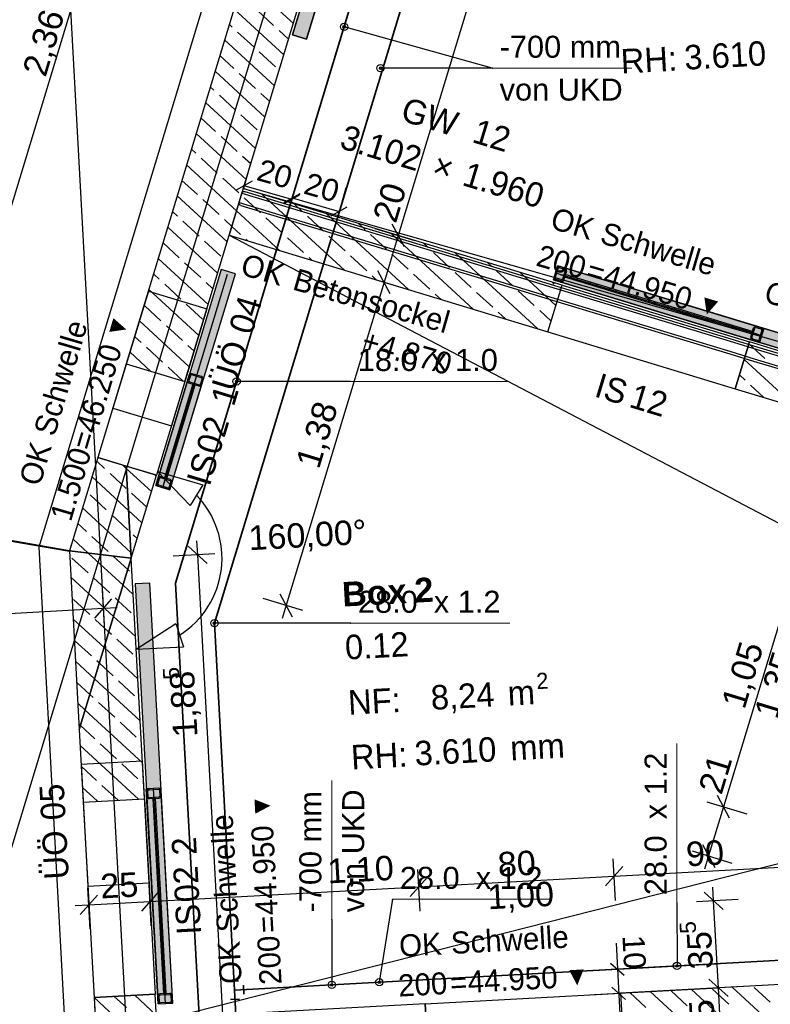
# Model space of a CAD drawing. Extents: x -181 to 1388, y 138 to 979.
# Tile 44 of 82: x 566 to 628, y 550 to 630. Entities that reach past the tile are written whole.
import ezdxf
from ezdxf.lldxf.tags import DXFTag

# ---------------------------------------------------------------- set-up
doc = ezdxf.new("R2010")
doc.units = 0
doc.layers.get('0').update_dxf_attribs({"lineweight": 25})
for name, color, linetype, lineweight, true_color in [('01AFU Allgemein Bemaßung', 7, 'Continuous', 25, 0x848484), ('20 Bodenaufbau - Gefällelinien', 7, 'Continuous', 25, 0x848484), ('20 Fundament', 7, 'Continuous', 25, 0x848484), ('20 Gitterwände', 7, 'Continuous', 25, 0x848484), ('20 Gitterwände - Beschriftung', 7, 'Continuous', 25, 0x848484), ('20 Höhen Schwellen', 7, 'Continuous', 25, 0x848484), ('20 Innenwände', 7, 'Continuous', 25, 0x848484), ('20 Innenwände - Sockel', 7, 'Continuous', 25, 0x848484), ('20 Platzbedarf Schieber', 7, 'Continuous', 25, 0x848484), ('20 Räume Innen', 7, 'Continuous', 25, 0x848484), ('20 Schieber', 7, 'Continuous', 25, 0x848484), ('20 Zaun innen', 7, 'Continuous', 25, 0x848484), ('A-0', 7, 'Continuous', 25, 0x848484), ('S_Betriebswasser', 3, 'Buchstabe-B', 35, 0x00ff00), ('S_Kaltwasser', 3, 'Continuous', 35, 0x00ff00), ('S_Mass', 150, 'Continuous', 25, 0x007fff)]:
    doc.layers.add(name, color=color, linetype=linetype, lineweight=lineweight, true_color=true_color)
doc.layers.add('02 Raster Gebäude', color=7, linetype='Continuous', lineweight=25)
doc.styles.get("Standard").update_dxf_attribs({"font": 'arial.ttf'})
tags = doc.linetypes.add('Buchstabe-B', pattern='A,82,-6,["B",Standard,S=3.6,R=0,X=-3.6,Y=-1.8],-2', length=90).pattern_tags.tags
tags[15:16] = [DXFTag(74, 4), DXFTag(75, 0), DXFTag(340, '0'), DXFTag(46, 0.0), DXFTag(50, 0.0), DXFTag(44, 0.0), DXFTag(45, 0.0)]
tags[4:5] = [DXFTag(74, 4), DXFTag(75, 0), DXFTag(340, '0'), DXFTag(46, 0.0), DXFTag(50, 0.0), DXFTag(44, 0.0), DXFTag(45, 0.0)]
tags = doc.linetypes.add('Raster', pattern=[0.2, 0.1, -0.05, 0, -0.05]).pattern_tags.tags
tags[10:11] = [DXFTag(74, 4), DXFTag(75, 0), DXFTag(340, '0'), DXFTag(46, 1.0), DXFTag(50, 0.0), DXFTag(44, 0.0), DXFTag(45, 0.0)]
tags[8:9] = [DXFTag(74, 4), DXFTag(75, 0), DXFTag(340, '0'), DXFTag(46, 1.0), DXFTag(50, 0.0), DXFTag(44, 0.0), DXFTag(45, 0.0)]
tags[6:7] = [DXFTag(74, 4), DXFTag(75, 0), DXFTag(340, '0'), DXFTag(46, 1.0), DXFTag(50, 0.0), DXFTag(44, 0.0), DXFTag(45, 0.0)]
tags[4:5] = [DXFTag(74, 4), DXFTag(75, 0), DXFTag(340, '0'), DXFTag(46, 1.0), DXFTag(50, 0.0), DXFTag(44, 0.0), DXFTag(45, 0.0)]
tags = doc.linetypes.add('Strichlinie eng', pattern=[0.115, 0.075, -0.04]).pattern_tags.tags
tags[6:7] = [DXFTag(74, 4), DXFTag(75, 0), DXFTag(340, '0'), DXFTag(46, 1.0), DXFTag(50, 0.0), DXFTag(44, 0.0), DXFTag(45, 0.0)]
tags[4:5] = [DXFTag(74, 4), DXFTag(75, 0), DXFTag(340, '0'), DXFTag(46, 1.0), DXFTag(50, 0.0), DXFTag(44, 0.0), DXFTag(45, 0.0)]
tags = doc.linetypes.add('Strichpunktx2', pattern=[2, 1, -0.5, 0, -0.5]).pattern_tags.tags
tags[10:11] = [DXFTag(74, 4), DXFTag(75, 0), DXFTag(340, '0'), DXFTag(46, 1.0), DXFTag(50, 0.0), DXFTag(44, 0.0), DXFTag(45, 0.0)]
tags[8:9] = [DXFTag(74, 4), DXFTag(75, 0), DXFTag(340, '0'), DXFTag(46, 1.0), DXFTag(50, 0.0), DXFTag(44, 0.0), DXFTag(45, 0.0)]
tags[6:7] = [DXFTag(74, 4), DXFTag(75, 0), DXFTag(340, '0'), DXFTag(46, 1.0), DXFTag(50, 0.0), DXFTag(44, 0.0), DXFTag(45, 0.0)]
tags[4:5] = [DXFTag(74, 4), DXFTag(75, 0), DXFTag(340, '0'), DXFTag(46, 1.0), DXFTag(50, 0.0), DXFTag(44, 0.0), DXFTag(45, 0.0)]
tags = doc.linetypes.add('Öffnungslinie Tür Fenster', pattern=[0.115, 0.075, -0.04]).pattern_tags.tags
tags[6:7] = [DXFTag(74, 4), DXFTag(75, 0), DXFTag(340, '0'), DXFTag(46, 1.0), DXFTag(50, 0.0), DXFTag(44, 0.0), DXFTag(45, 0.0)]
tags[4:5] = [DXFTag(74, 4), DXFTag(75, 0), DXFTag(340, '0'), DXFTag(46, 1.0), DXFTag(50, 0.0), DXFTag(44, 0.0), DXFTag(45, 0.0)]

# ---------------------------------------------------------------- blocks, each defined once
blk = doc.blocks.new('Referenz-A07F5V09WF')
at = {"layer": '01AFU Allgemein Bemaßung', "lineweight": -2}
for p, q in [((613.126, 664.979), (597.291, 612.787)), ((576.558, 651.224), (562.844, 605.992)), ((597.791, 611.851), (596.791, 613.722)), ((595.377, 613.367), (598.636, 612.378)), ((597.291, 612.787), (596.129, 608.959)), ((594.216, 609.54), (597.475, 608.551)), ((596.629, 608.023), (595.63, 609.894)), ((596.129, 608.959), (588.117, 582.549)), ((577.607, 593.498), (581.313, 592.405)), ((577.607, 593.498), (580.271, 590.699)), ((581.313, 592.405), (580.271, 590.699)), ((580.887, 586.687), (580.825, 587.811)), ((581.676, 585.979), (580.097, 587.395)), ((582.291, 586.764), (578.889, 586.579)), ((582.933, 549.057), (580.887, 586.687)), ((629.967, 586.158), (623.876, 566.069)), ((573.064, 584.282), (573.251, 580.881)), ((572.466, 581.495), (573.882, 583.075)), ((586.203, 583.13), (589.463, 582.141)), ((587.617, 583.485), (588.617, 581.614)), ((573.174, 582.285), (490.584, 577.764)), ((574.297, 582.347), (573.174, 582.285)), ((588.117, 582.549), (587.79, 581.473)), ((575.858, 578.977), (579.11, 581.064)), ((579.11, 581.064), (579.718, 579.158)), ((575.858, 578.977), (579.718, 579.158)), ((624.376, 565.134), (623.376, 567.005)), ((622.53, 566.477), (625.79, 565.489)), ((623.876, 566.069), (622.66, 562.06)), ((622.16, 562.995), (623.16, 561.125)), ((621.314, 562.468), (624.574, 561.48)), ((622.66, 562.06), (622.334, 560.984)), ((615.648, 561.198), (614.232, 559.618)), ((615.049, 558.411), (614.863, 561.812)), ((614.94, 560.408), (632.868, 561.39)), ((599.073, 557.537), (598.887, 560.938)), ((598.964, 559.534), (614.94, 560.408)), ((577.098, 556.334), (576.912, 559.735)), ((576.989, 558.331), (598.964, 559.534)), ((599.672, 560.324), (598.256, 558.744)), ((572.704, 558.847), (571.288, 557.268)), ((572.105, 556.06), (571.919, 559.462)), ((577.697, 559.121), (576.281, 557.541)), ((623.864, 557.673), (622.285, 559.089)), ((623.074, 558.381), (623.013, 559.504)), ((570.873, 557.996), (571.996, 558.057)), ((571.996, 558.057), (576.989, 558.331)), ((625.071, 558.49), (621.67, 558.304)), ((623.463, 551.277), (623.074, 558.381)), ((622.673, 551.985), (624.253, 550.569)), ((625.46, 551.386), (622.059, 551.2)), ((623.737, 546.285), (623.463, 551.277))]:
    blk.add_line(p, q, dxfattribs=at)
blk.add_ellipse((575.453, 586.392), major_axis=(3.961, -6.281), ratio=1, start_param=0, end_param=1.776427, dxfattribs=at)
at = {"layer": '02 Raster Gebäude', "linetype": 'Raster', "lineweight": -2, "ltscale": 56.250004}
for p, q in [((553.966, 933.187), (590.895, 258.55)), ((478.815, 276.287), (639.421, 805.981))]:
    blk.add_line(p, q, dxfattribs=at)
at = {"layer": '20 Bodenaufbau - Gefällelinien', "linetype": 'Öffnungslinie Tür Fenster', "lineweight": -2, "ltscale": 56.250004}
for p, q in [((584.621, 616.63), (644.285, 599.585)), ((583.461, 612.803), (640.308, 583.022)), ((578.632, 548.823), (634.217, 562.934))]:
    blk.add_line(p, q, dxfattribs=at)
at = {"layer": '20 Fundament', "linetype": 'Öffnungslinie Tür Fenster', "lineweight": -2, "ltscale": 56.250004}
for p, q in [((621.271, 763.354), (567.892, 587.302)), ((567.892, 587.302), (574.97, 457.99))]:
    blk.add_line(p, q, dxfattribs=at)
at = {"layer": '20 Gitterwände', "linetype": 'Strichlinie eng', "lineweight": -2, "ltscale": 56.250004}
for p, q in [((584.273, 615.482), (584.505, 616.248)), ((584.505, 616.248), (584.56, 616.336)), ((584.505, 616.248), (605.559, 609.864)), ((584.56, 616.336), (584.651, 616.384)), ((584.651, 616.384), (584.755, 616.381)), ((584.755, 616.381), (605.617, 610.056)), ((584.27, 615.379), (584.273, 615.482)), ((584.318, 615.287), (584.27, 615.379)), ((584.273, 615.482), (605.326, 609.099)), ((584.406, 615.233), (584.318, 615.287)), ((584.406, 615.233), (605.268, 608.907)), ((605.559, 609.864), (610.279, 608.433)), ((605.617, 610.056), (610.338, 608.624)), ((605.268, 608.907), (609.989, 607.476)), ((605.326, 609.099), (610.047, 607.667)), ((610.279, 608.433), (624.698, 604.061)), ((610.338, 608.624), (624.756, 604.252)), ((609.989, 607.476), (624.408, 603.104)), ((610.047, 607.667), (624.466, 603.295)), ((624.698, 604.061), (626.63, 603.475)), ((624.756, 604.252), (626.688, 603.667)), ((624.408, 603.104), (626.34, 602.518)), ((624.466, 603.295), (626.398, 602.71)), ((626.63, 603.475), (643.881, 598.245)), ((626.688, 603.667), (643.748, 598.494)), ((626.34, 602.518), (643.4, 597.346)), ((626.398, 602.71), (643.649, 597.479))]:
    blk.add_line(p, q, dxfattribs=at)
at = {"layer": '20 Innenwände', "lineweight": -2}
for p, q in [((588.763, 647.523), (575.049, 602.291)), ((579.834, 600.84), (593.548, 646.072)), ((588.71, 630.115), (584.627, 633.881)), ((587.936, 627.564), (583.853, 631.329)), ((587.099, 629.968), (585.776, 631.189)), ((583.708, 629.831), (583.466, 630.054)), ((587.163, 625.013), (583.08, 628.778)), ((585.472, 628.204), (584.149, 629.424)), ((588.323, 628.84), (587.54, 629.562)), ((583.845, 626.44), (582.693, 627.502)), ((587.237, 626.577), (585.913, 627.797)), ((586.389, 622.462), (582.306, 626.227)), ((585.61, 624.813), (584.286, 626.033)), ((582.218, 624.675), (581.919, 624.951)), ((583.983, 623.048), (582.659, 624.269)), ((586.776, 623.737), (586.051, 624.406)), ((585.616, 619.91), (581.532, 623.675)), ((582.356, 621.284), (581.146, 622.4)), ((585.747, 621.421), (584.424, 622.642)), ((584.842, 617.359), (580.759, 621.124)), ((584.12, 619.657), (582.797, 620.877)), ((580.729, 619.52), (580.372, 619.849)), ((582.493, 617.893), (581.17, 619.113)), ((585.229, 618.635), (584.561, 619.25)), ((584.069, 614.808), (579.985, 618.573)), ((580.866, 616.128), (579.599, 617.297)), ((584.258, 616.266), (582.934, 617.486)), ((583.295, 612.257), (579.212, 616.022)), ((582.631, 614.501), (581.307, 615.721)), ((579.239, 614.364), (578.825, 614.746)), ((582.521, 609.705), (578.438, 613.47)), ((581.004, 612.737), (579.681, 613.957)), ((583.682, 613.532), (583.072, 614.095)), ((579.377, 610.972), (578.054, 612.193)), ((582.768, 611.11), (581.445, 612.33)), ((581.748, 607.154), (577.665, 610.919)), ((581.141, 609.346), (579.818, 610.566)), ((577.75, 609.208), (577.278, 609.643)), ((579.514, 607.581), (578.191, 608.801)), ((582.135, 608.43), (581.582, 608.939)), ((576.855, 608.248), (573.953, 598.679)), ((576.855, 608.248), (581.64, 606.798)), ((580.974, 604.603), (576.891, 608.368)), ((577.887, 605.817), (576.564, 607.037)), ((581.279, 605.954), (579.955, 607.174)), ((581.64, 606.798), (578.738, 597.228)), ((580.201, 602.051), (576.118, 605.816)), ((579.652, 604.19), (578.329, 605.41)), ((576.261, 604.052), (575.731, 604.541)), ((577.063, 601.681), (575.344, 603.265)), ((578.025, 602.425), (576.702, 603.646)), ((580.588, 603.327), (580.093, 603.783)), ((575.049, 602.291), (579.834, 600.84)), ((579.7, 600.881), (578.466, 602.019)), ((573.953, 598.679), (578.738, 597.228)), ((572.727, 594.635), (570.412, 586.999)), ((573.282, 593.741), (572.637, 594.336)), ((572.727, 594.635), (577.512, 593.185)), ((575.05, 593.742), (574.745, 594.023)), ((577.106, 591.846), (575.05, 593.742)), ((575.238, 590.304), (572.25, 593.06)), ((575.046, 592.114), (573.723, 593.334)), ((575.453, 586.392), (577.512, 593.185)), ((577.493, 593.122), (577.383, 593.224)), ((573.419, 590.35), (572.096, 591.57)), ((576.72, 590.571), (575.487, 591.707)), ((575.427, 586.866), (571.476, 590.509)), ((576.333, 589.295), (575.238, 590.304)), ((575.183, 588.723), (573.86, 589.943)), ((571.792, 588.585), (571.089, 589.233)), ((571.942, 586.814), (570.703, 587.958)), ((573.557, 586.958), (572.233, 588.178)), ((575.946, 588.019), (575.625, 588.316)), ((570.412, 586.999), (571.211, 572.402)), ((571.93, 585.194), (570.606, 586.414)), ((574.786, 584.192), (571.942, 586.814)), ((575.173, 585.468), (573.998, 586.552)), ((575.559, 586.744), (575.427, 586.866)), ((576.529, 566.735), (575.453, 586.392)), ((575.321, 585.331), (575.173, 585.468)), ((574.012, 581.641), (570.529, 584.853)), ((573.694, 583.567), (572.371, 584.787)), ((575.615, 583.428), (574.786, 584.192)), ((572.067, 581.803), (570.744, 583.023)), ((574.399, 582.917), (574.135, 583.16)), ((575.458, 581.94), (574.399, 582.917)), ((573.239, 579.09), (570.718, 581.415)), ((573.625, 580.366), (572.508, 581.396)), ((575.803, 579.99), (574.012, 581.641)), ((573.831, 580.176), (573.625, 580.366)), ((575.596, 578.549), (574.273, 579.769)), ((572.205, 578.411), (570.881, 579.631)), ((575.991, 576.552), (573.239, 579.09)), ((572.465, 576.539), (570.906, 577.976)), ((572.852, 577.814), (572.646, 578.004)), ((573.969, 576.784), (572.852, 577.814)), ((576.179, 573.114), (572.465, 576.539)), ((572.078, 575.263), (571.019, 576.24)), ((575.733, 575.157), (574.41, 576.378)), ((572.342, 575.02), (572.078, 575.263)), ((571.692, 573.987), (571.094, 574.538)), ((574.106, 573.393), (572.783, 574.613)), ((576.368, 569.676), (571.692, 573.987)), ((571.305, 572.712), (571.188, 572.819)), ((572.479, 571.629), (571.305, 572.712)), ((575.871, 571.766), (574.548, 572.986)), ((571.211, 572.402), (571.536, 566.462)), ((576.045, 566.709), (571.282, 571.1)), ((574.244, 570.002), (572.921, 571.222)), ((571.366, 569.57), (576.358, 569.843)), ((571.366, 569.57), (571.913, 559.585)), ((572.617, 568.237), (571.376, 569.381)), ((576.008, 568.375), (574.685, 569.595)), ((576.358, 569.843), (576.905, 559.858)), ((572.703, 566.526), (571.47, 567.662)), ((574.374, 566.617), (573.058, 567.83)), ((576.462, 567.957), (576.449, 567.968)), ((571.536, 566.462), (576.529, 566.735)), ((571.913, 559.585), (576.905, 559.858)), ((637.386, 552.04), (615.464, 550.839)), ((572.411, 550.486), (577.403, 550.759)), ((577.512, 548.762), (577.403, 550.759)), ((615.464, 550.839), (615.737, 545.847)), ((617.529, 549.676), (616.223, 550.881)), ((623.02, 546.246), (617.894, 550.972)), ((620.92, 549.814), (619.597, 551.034)), ((626.362, 546.429), (621.236, 551.155)), ((624.312, 549.951), (622.988, 551.171)), ((629.704, 546.611), (624.578, 551.338)), ((627.703, 550.089), (626.38, 551.309)), ((572.411, 550.486), (573.276, 534.673)), ((574.447, 548.594), (572.411, 550.472)), ((575.069, 549.654), (574.068, 550.577)), ((577.497, 549.047), (575.739, 550.668)), ((599.488, 549.965), (577.512, 548.762)), ((599.488, 549.965), (599.761, 544.972))]:
    blk.add_line(p, q, dxfattribs=at)
at = {"layer": '20 Innenwände', "linetype": 'Strichlinie eng', "lineweight": -2, "ltscale": 109.375}
for p, q in [((575.049, 602.291), (572.727, 594.635)), ((575.049, 602.291), (579.834, 600.84)), ((579.834, 600.84), (577.512, 593.185)), ((572.727, 594.635), (577.512, 593.185)), ((571.536, 566.462), (576.529, 566.735)), ((571.536, 566.462), (572.411, 550.486)), ((576.529, 566.735), (577.403, 550.759)), ((572.411, 550.486), (577.403, 550.759)), ((599.488, 549.965), (615.464, 550.839)), ((615.464, 550.839), (615.737, 545.847)), ((599.488, 549.965), (599.761, 544.972))]:
    blk.add_line(p, q, dxfattribs=at)
at = {"layer": '20 Innenwände - Sockel', "lineweight": -2}
for p, q in [((584.619, 616.631), (583.459, 612.803)), ((610.688, 608.727), (584.619, 616.631)), ((592.881, 609.946), (586.128, 616.174)), ((586.022, 614.639), (584.699, 615.859)), ((589.413, 614.776), (588.765, 615.374)), ((587.606, 611.546), (584.067, 614.809)), ((591.178, 613.149), (589.855, 614.369)), ((598.156, 608.347), (591.403, 614.574)), ((584.395, 612.874), (583.68, 613.534)), ((587.786, 613.012), (586.463, 614.232)), ((594.569, 613.287), (594.04, 613.775)), ((583.459, 612.803), (609.527, 604.899)), ((592.942, 611.522), (591.619, 612.743)), ((596.334, 611.66), (595.01, 612.88)), ((603.431, 606.747), (596.677, 612.975)), ((584.969, 612.345), (584.836, 612.468)), ((589.551, 611.385), (588.228, 612.605)), ((599.725, 611.797), (599.315, 612.175)), ((594.707, 609.895), (593.383, 611.116)), ((598.098, 610.033), (596.775, 611.253)), ((601.489, 610.17), (600.166, 611.391)), ((608.706, 605.148), (601.952, 611.376)), ((590.244, 610.746), (589.992, 610.978)), ((604.881, 610.308), (604.59, 610.576)), ((595.519, 609.146), (595.148, 609.489)), ((599.862, 608.406), (598.539, 609.626)), ((603.254, 608.543), (601.93, 609.764)), ((606.645, 608.681), (605.322, 609.901)), ((610.18, 607.053), (607.227, 609.776)), ((609.527, 604.899), (610.688, 608.727)), ((610.036, 608.818), (609.865, 608.976)), ((600.794, 607.547), (600.303, 607.999)), ((605.018, 606.917), (603.695, 608.137)), ((608.409, 607.054), (607.086, 608.274)), ((610.567, 608.329), (610.477, 608.412)), ((606.069, 605.948), (605.459, 606.51)), ((609.794, 605.778), (608.85, 606.647)), ((624.839, 600.256), (625.999, 604.084)), ((627.268, 602.723), (625.954, 603.935)), ((643.995, 598.628), (625.999, 604.084)), ((629.806, 598.75), (625.567, 602.659)), ((625.641, 600.959), (625.18, 601.383)), ((624.839, 600.256), (642.835, 594.8)), ((627.169, 599.55), (626.082, 600.552))]:
    blk.add_line(p, q, dxfattribs=at)
at = {"layer": '20 Innenwände - Sockel', "linetype": 'Strichlinie eng', "lineweight": -2, "ltscale": 109.375}
for p, q in [((609.527, 604.899), (610.688, 608.727)), ((610.688, 608.727), (625.999, 604.084)), ((609.527, 604.899), (624.839, 600.256)), ((624.839, 600.256), (625.999, 604.084))]:
    blk.add_line(p, q, dxfattribs=at)
at = {"layer": '20 Platzbedarf Schieber', "linetype": 'Strichlinie eng', "lineweight": -2, "ltscale": 56.250004}
for p, q in [((588.648, 629.184), (598.619, 662.107)), ((599.767, 661.759), (589.796, 628.836)), ((589.796, 628.836), (588.648, 629.184)), ((609.974, 609.151), (610.322, 610.299)), ((610.322, 610.299), (643.242, 600.317)), ((582.818, 609.995), (577.469, 592.352)), ((578.617, 592.004), (583.967, 609.647)), ((583.967, 609.647), (582.818, 609.995)), ((642.894, 599.169), (609.974, 609.151)), ((577.469, 592.352), (578.617, 592.004)), ((576.965, 584.374), (575.767, 584.308)), ((575.767, 584.308), (577.647, 549.96)), ((578.845, 550.025), (576.965, 584.374)), ((577.647, 549.96), (578.845, 550.025))]:
    blk.add_line(p, q, dxfattribs=at)
at = {"layer": '20 Platzbedarf Schieber', "lineweight": -2}
for points in [[(589.796, 628.836), (589.796, 632.976), (598.619, 657.967)], [(589.796, 628.836), (588.648, 629.184), (589.796, 632.976)], [(610.322, 609.045), (609.974, 609.151), (610.322, 610.299)], [(610.322, 609.045), (610.322, 610.299), (642.894, 599.169)], [(642.894, 599.169), (610.322, 610.299), (642.894, 600.423)], [(582.818, 605.858), (578.617, 596.141), (582.818, 609.995)], [(582.818, 605.858), (582.818, 609.995), (583.967, 609.647)], [(578.617, 592.004), (578.617, 596.141), (582.818, 605.858)], [(578.617, 592.004), (577.469, 592.352), (578.617, 596.141)], [(576.965, 562.419), (575.767, 584.308), (576.965, 584.374)], [(576.965, 562.419), (576.965, 584.374), (577.647, 549.96)], [(577.647, 549.96), (576.965, 584.374), (577.647, 571.915)], [(577.647, 549.96), (577.647, 571.915), (578.845, 550.025)]]:
    blk.add_solid(points, dxfattribs=at)
at = {"layer": '20 Schieber', "lineweight": -2}
for p, q in [((609.974, 609.151), (610.322, 610.299)), ((610.322, 610.299), (627.165, 605.192)), ((610.032, 609.342), (610.264, 610.108)), ((610.128, 609.313), (610.36, 610.079)), ((610.485, 610.145), (610.868, 610.029)), ((610.514, 610.241), (610.897, 610.125)), ((610.934, 609.904), (610.702, 609.139)), ((611.03, 609.875), (610.798, 609.11)), ((610.943, 609.588), (610.885, 609.397)), ((626.255, 604.946), (610.943, 609.588)), ((611.427, 609.442), (611.276, 609.278)), ((609.974, 609.151), (626.817, 604.044)), ((610.548, 608.976), (610.166, 609.093)), ((610.577, 609.072), (610.195, 609.188)), ((610.885, 609.397), (626.197, 604.754)), ((611.959, 609.28), (611.808, 609.117)), ((613.022, 608.958), (612.871, 608.795)), ((613.553, 608.797), (613.403, 608.634)), ((614.616, 608.475), (614.466, 608.311)), ((615.148, 608.313), (614.997, 608.15)), ((616.211, 607.991), (616.06, 607.828)), ((616.742, 607.83), (616.592, 607.667)), ((617.805, 607.508), (617.655, 607.344)), ((618.337, 607.346), (618.186, 607.183)), ((619.4, 607.024), (619.249, 606.861)), ((619.931, 606.863), (619.781, 606.7)), ((620.994, 606.541), (620.844, 606.377)), ((621.526, 606.38), (621.375, 606.216)), ((622.589, 606.057), (622.438, 605.894)), ((623.12, 605.896), (622.97, 605.733)), ((624.183, 605.574), (624.033, 605.41)), ((624.715, 605.413), (624.564, 605.249)), ((625.778, 605.09), (625.627, 604.927)), ((626.11, 604.467), (626.342, 605.233)), ((626.22, 604.832), (626.159, 604.766)), ((626.197, 604.754), (626.255, 604.946)), ((626.205, 604.438), (626.437, 605.204)), ((626.562, 605.271), (626.945, 605.154)), ((626.591, 605.366), (626.974, 605.25)), ((627.012, 605.03), (626.779, 604.264)), ((627.165, 605.192), (626.817, 604.044)), ((627.107, 605.001), (626.875, 604.235)), ((626.626, 604.102), (626.243, 604.218)), ((626.655, 604.197), (626.272, 604.314)), ((577.469, 592.352), (580.225, 601.444)), ((581.374, 601.095), (580.225, 601.444)), ((581.211, 601.249), (580.446, 601.481)), ((578.617, 592.004), (581.374, 601.095)), ((580.196, 601.348), (580.08, 600.965)), ((580.292, 601.319), (580.176, 600.936)), ((580.214, 600.715), (580.979, 600.483)), ((580.243, 600.811), (581.008, 600.579)), ((581.182, 601.153), (580.417, 601.385)), ((581.133, 600.646), (581.249, 601.028)), ((581.229, 600.617), (581.345, 600.999)), ((577.643, 592.926), (577.527, 592.543)), ((577.739, 592.897), (577.623, 592.514)), ((578.629, 592.732), (577.863, 592.964)), ((578.658, 592.827), (577.892, 593.06)), ((578.58, 592.224), (578.696, 592.607)), ((578.675, 592.195), (578.791, 592.578)), ((577.469, 592.352), (578.617, 592.004)), ((577.66, 592.294), (578.426, 592.062)), ((577.689, 592.39), (578.455, 592.158)), ((577.883, 567.599), (576.685, 567.533)), ((577.684, 567.588), (576.885, 567.544)), ((578.845, 550.025), (577.883, 567.599)), ((577.647, 549.96), (576.685, 567.533)), ((576.696, 567.334), (576.718, 566.934)), ((576.796, 567.339), (576.818, 566.94)), ((577.689, 567.488), (576.89, 567.445)), ((576.923, 566.845), (577.722, 566.889)), ((576.929, 566.746), (577.727, 566.789)), ((577.428, 566.773), (577.228, 566.762)), ((578.302, 550.797), (577.428, 566.773)), ((577.816, 566.995), (577.794, 567.394)), ((577.916, 567), (577.894, 567.399)), ((577.228, 566.762), (578.103, 550.786)), ((577.471, 565.978), (577.282, 565.773)), ((577.509, 565.282), (577.32, 565.077)), ((577.586, 563.89), (577.397, 563.685)), ((577.624, 563.193), (577.435, 562.988)), ((577.7, 561.801), (577.511, 561.596)), ((577.738, 561.105), (577.549, 560.9)), ((577.814, 559.712), (577.625, 559.507)), ((577.852, 559.016), (577.663, 558.811)), ((577.929, 557.623), (577.74, 557.418)), ((577.967, 556.927), (577.778, 556.722)), ((578.043, 555.535), (577.854, 555.33)), ((578.081, 554.838), (577.892, 554.633)), ((578.157, 553.446), (577.968, 553.241)), ((578.195, 552.75), (578.006, 552.545)), ((578.602, 550.813), (577.803, 550.77)), ((578.607, 550.713), (577.809, 550.67)), ((578.272, 551.357), (578.083, 551.152)), ((578.103, 550.786), (578.302, 550.797)), ((577.614, 550.559), (577.636, 550.16)), ((577.647, 549.96), (578.845, 550.025)), ((577.714, 550.564), (577.736, 550.165)), ((577.841, 550.071), (578.64, 550.114)), ((577.847, 549.971), (578.646, 550.014)), ((578.735, 550.22), (578.713, 550.619)), ((578.834, 550.225), (578.813, 550.625))]:
    blk.add_line(p, q, dxfattribs=at)
at = {"layer": '20 Schieber', "linetype": 'Strichpunktx2', "lineweight": -2, "ltscale": 56.250004}
for p, q in [((578.043, 592.178), (583.332, 609.623)), ((610.148, 609.725), (626.991, 604.618)), ((610.531, 609.609), (626.608, 604.734)), ((578.159, 592.561), (580.684, 600.887)), ((578.246, 549.993), (577.284, 567.566)), ((578.224, 550.392), (577.306, 567.167))]:
    blk.add_line(p, q, dxfattribs=at)
at = {"layer": '20 Schieber', "linetype": 'ByBlock', "lineweight": -2, "ltscale": 56.250004}
for p, q in [((610.485, 610.145), (610.485, 610.145)), ((610.514, 610.241), (610.514, 610.241)), ((626.562, 605.271), (626.562, 605.271)), ((626.591, 605.366), (626.591, 605.366)), ((581.133, 600.646), (581.133, 600.646)), ((581.229, 600.617), (581.229, 600.617)), ((578.58, 592.224), (578.58, 592.224)), ((578.675, 592.195), (578.675, 592.195)), ((577.816, 566.995), (577.816, 566.995)), ((577.916, 567), (577.916, 567)), ((578.735, 550.22), (578.735, 550.22)), ((578.834, 550.225), (578.834, 550.225))]:
    blk.add_line(p, q, dxfattribs=at)
at = {"layer": '20 Schieber', "linetype": 'Strichlinie eng', "lineweight": -2, "ltscale": 56.250004}
for p, q in [((580.501, 600.628), (578.179, 592.973)), ((580.692, 600.57), (580.501, 600.628)), ((578.371, 592.914), (580.692, 600.57)), ((578.179, 592.973), (578.371, 592.914))]:
    blk.add_line(p, q, dxfattribs=at)
at = {"layer": '20 Schieber', "lineweight": -2}
for centre, major_axis in [((610.456, 610.05), (0.058, 0.191)), ((610.456, 610.05), (0.029, 0.0957)), ((610.839, 609.933), (0.0957, -0.029)), ((610.839, 609.933), (0.191, -0.058)), ((610.224, 609.284), (-0.191, 0.058)), ((610.224, 609.284), (-0.0957, 0.029)), ((610.606, 609.168), (-0.058, -0.191)), ((610.606, 609.168), (-0.029, -0.0957)), ((626.533, 605.175), (0.058, 0.191)), ((626.533, 605.175), (0.029, 0.0957)), ((626.916, 605.059), (0.0957, -0.029)), ((626.916, 605.059), (0.191, -0.058)), ((626.301, 604.409), (-0.191, 0.058)), ((626.301, 604.409), (-0.0957, 0.029)), ((626.684, 604.293), (-0.058, -0.191)), ((626.684, 604.293), (-0.029, -0.0957)), ((580.388, 601.29), (0.058, 0.191)), ((580.388, 601.29), (0.029, 0.0957)), ((580.272, 600.907), (-0.191, 0.058)), ((580.272, 600.907), (-0.0957, 0.029)), ((581.037, 600.675), (-0.058, -0.191)), ((581.037, 600.675), (-0.029, -0.0957)), ((581.153, 601.057), (0.0957, -0.029)), ((581.153, 601.057), (0.191, -0.058)), ((577.718, 592.485), (-0.191, 0.058)), ((577.834, 592.868), (0.058, 0.191)), ((577.834, 592.868), (0.029, 0.0957)), ((578.6, 592.636), (0.0957, -0.029)), ((578.6, 592.636), (0.191, -0.058)), ((577.718, 592.485), (-0.0957, 0.029)), ((578.484, 592.253), (-0.058, -0.191)), ((578.484, 592.253), (-0.029, -0.0957)), ((577.695, 567.388), (0.2, 0.011)), ((576.896, 567.345), (-0.011, 0.2)), ((576.918, 566.945), (-0.2, -0.011)), ((576.896, 567.345), (-0.0055, 0.0999)), ((576.918, 566.945), (-0.0999, -0.0055)), ((577.695, 567.388), (0.0999, 0.0055)), ((577.716, 566.989), (0.0055, -0.0999)), ((577.716, 566.989), (0.011, -0.2)), ((577.814, 550.57), (-0.011, 0.2)), ((577.814, 550.57), (-0.0055, 0.0999)), ((578.613, 550.614), (0.2, 0.011)), ((578.613, 550.614), (0.0999, 0.0055)), ((577.836, 550.17), (-0.2, -0.011)), ((577.836, 550.17), (-0.0999, -0.0055)), ((578.635, 550.214), (0.0055, -0.0999)), ((578.635, 550.214), (0.011, -0.2))]:
    blk.add_ellipse(centre, major_axis=major_axis, ratio=1, start_param=0, end_param=1.570796, dxfattribs=at)
at = {"layer": '20 Zaun innen', "lineweight": -2}
for p, q in [((555.772, 589.481), (570.409, 586.979)), ((570.415, 587.018), (555.779, 589.52)), ((570.409, 586.979), (570.415, 587.018))]:
    blk.add_line(p, q, dxfattribs=at)
at = {"layer": 'A-0', "linetype": 'Continuous', "lineweight": -2, "ltscale": 312.5}
for p, q in [((598.619, 662.107), (588.648, 629.184)), ((589.796, 628.836), (599.767, 661.759)), ((588.763, 647.523), (575.049, 602.291)), ((579.834, 600.84), (593.548, 646.072)), ((588.648, 629.184), (589.796, 628.836)), ((584.619, 616.631), (583.459, 612.803)), ((610.688, 608.727), (584.619, 616.631)), ((583.459, 612.803), (609.527, 604.899)), ((610.322, 610.299), (609.974, 609.151)), ((643.242, 600.317), (610.322, 610.299)), ((582.818, 609.995), (577.469, 592.352)), ((578.617, 592.004), (583.967, 609.647)), ((583.967, 609.647), (582.818, 609.995)), ((610.943, 609.588), (610.885, 609.397)), ((626.255, 604.946), (610.943, 609.588)), ((609.527, 604.899), (610.688, 608.727)), ((609.974, 609.151), (642.894, 599.169)), ((610.885, 609.397), (626.197, 604.754)), ((626.197, 604.754), (626.255, 604.946)), ((625.999, 604.084), (624.839, 600.256)), ((643.995, 598.628), (625.999, 604.084)), ((575.049, 602.291), (579.834, 600.84)), ((624.839, 600.256), (642.835, 594.8)), ((572.727, 594.635), (570.412, 586.999)), ((575.04, 593.934), (572.727, 594.635)), ((575.453, 586.392), (575.04, 593.934)), ((575.04, 593.934), (575.453, 586.392)), ((577.512, 593.185), (575.04, 593.934)), ((575.453, 586.392), (577.512, 593.185)), ((577.469, 592.352), (578.617, 592.004)), ((575.453, 586.392), (570.412, 586.999)), ((570.412, 586.999), (571.211, 572.402)), ((570.412, 586.999), (575.453, 586.392)), ((571.211, 572.402), (575.453, 586.392)), ((575.453, 586.392), (571.211, 572.402)), ((576.529, 566.735), (575.453, 586.392)), ((576.965, 584.374), (575.767, 584.308)), ((575.767, 584.308), (577.647, 549.96)), ((578.845, 550.025), (576.965, 584.374)), ((571.211, 572.402), (571.536, 566.462)), ((577.428, 566.773), (577.228, 566.762)), ((578.302, 550.797), (577.428, 566.773)), ((571.536, 566.462), (576.529, 566.735)), ((577.228, 566.762), (578.103, 550.786)), ((637.386, 552.04), (615.464, 550.839)), ((577.403, 550.759), (572.411, 550.486)), ((577.512, 548.762), (577.403, 550.759)), ((578.103, 550.786), (578.302, 550.797)), ((615.464, 550.839), (615.737, 545.847)), ((572.411, 550.486), (572.52, 548.489)), ((599.488, 549.965), (577.512, 548.762)), ((577.647, 549.96), (578.845, 550.025)), ((599.761, 544.972), (599.488, 549.965))]:
    blk.add_line(p, q, dxfattribs=at)
at = {"layer": '01AFU Allgemein Bemaßung', "linetype": 'ByBlock', "lineweight": -2, "ltscale": 40.625, "attachment_point": 1}
for s, insert, char_height, rotation in [('{\\fArial;2,36}', (566.532, 626.247), 2, 73.1324), ('{\\fArial;20}', (595.171, 614.293), 2, 73.1224), ('{\\fArial;1,38}', (588.881, 594.194), 2, 73.1224), ('{\\fArial;160,00°}', (584.984, 589.047), 2, 3.1332), ('{\\fArial;1,05}', (623.679, 574.553), 2, 73.1324), ('{\\fArial;1,35}', (626.358, 573.741), 2, 73.1324), ('{\\fArial;5}', (578.083, 576.44), 1.32, 93.11274), ('{\\fArial;1,88}', (578.882, 571.7), 2, 93.11274), ('{\\fArial;21}', (621.801, 567.562), 2, 73.1324), ('{\\fArial;90}', (620.76, 563.197), 2, 3.1332), ('{\\fArial;1,10}', (591.432, 561.804), 2, 3.1332), ('{\\fArial;80}', (605.367, 562.354), 2, 3.1332), ('{\\fArial;25}', (572.871, 560.575), 2, 3.1332), ('{\\fArial;1,00}', (604.53, 559.688), 2, 3.1332), ('{\\fArial;5}', (620.33, 555.655), 1.32, 93.1332), ('{\\fArial;35}', (621.03, 552.738), 2, 93.1332), ('{\\fArial;25}', (621.219, 547.16), 2, 93.1332)]:
    blk.add_mtext(s, dxfattribs=dict(at, insert=insert, char_height=char_height, rotation=rotation))
at = {"layer": '20 Gitterwände - Beschriftung', "lineweight": -2, "char_height": 2, "attachment_point": 1, "rotation": 343.127}
for s, insert in [('{\\fCentury Gothic;GW}', (597.961, 624.134)), ('{\\fCentury Gothic;3.102}', (592.978, 621.88)), ('{\\fCentury Gothic;12}', (603.808, 622.36)), ('{\\fCentury Gothic;×}', (600.52, 619.592)), ('{\\fCentury Gothic;1.960}', (602.998, 618.841))]:
    blk.add_mtext(s, dxfattribs=dict(at, insert=insert))
at = {"layer": '20 Höhen Schwellen', "lineweight": -2, "attachment_point": 1}
for s, insert, char_height, rotation in [('{\\fCentury Gothic;OK}', (610.131, 615.124), 1.8, 343.56142), ('{\\fCentury Gothic;Schwelle}', (614.2, 613.924), 1.8, 343.56142), ('{\\fCentury Gothic;200}', (608.969, 612.081), 1.8, 343.56142), ('{\\fCentury Gothic;OK}', (584.788, 611.346), 1.8, 343.99911), ('{\\fCentury Gothic;=}', (613.032, 610.882), 1.8, 343.56142), ('{\\fCentury Gothic;44.950}', (614.421, 610.472), 1.8, 343.56142), ('{\\fCentury Gothic;Betonsockel}', (589.05, 610.123), 1.8, 343.99911), ('{\\fCentury Gothic;OK}', (627.599, 609.111), 1.8, 343.56142), ('{\\fCentury Gothic;▼}', (621.997, 608.08), 1.5, 343.56142), ('{\\fCentury Gothic;Schwelle}', (567.46, 596.79), 1.8, 73.56142), ('{\\fCentury Gothic;▼}', (573.303, 604.587), 1.5, 73.56142), ('{\\fCentury Gothic;+}', (594.655, 605.137), 1.8, 343.99911), ('{\\fCentury Gothic;46.250}', (570.912, 597.011), 1.8, 73.56142), ('{\\fCentury Gothic;4.870}', (596.047, 604.738), 1.8, 343.99911), ('{\\fCentury Gothic;=}', (570.502, 595.622), 1.8, 73.56142), ('{\\fCentury Gothic;OK}', (566.259, 592.72), 1.8, 73.56142), ('{\\fCentury Gothic;1.500}', (568.793, 589.831), 1.8, 73.56142), ('{\\fCentury Gothic;▼}', (585.366, 565.091), 1.5, 93.1332), ('{\\fCentury Gothic;Schwelle}', (582.472, 555.787), 1.8, 93.1332), ('{\\fCentury Gothic;44.950}', (585.65, 557.152), 1.8, 93.1332), ('{\\fCentury Gothic;=}', (585.729, 555.706), 1.8, 93.1332), ('{\\fCentury Gothic;Schwelle}', (601.545, 555.838), 1.8, 3.1332), ('{\\fCentury Gothic;200}', (585.961, 551.476), 1.8, 93.1332), ('{\\fCentury Gothic;OK}', (597.309, 555.606), 1.8, 3.1332), ('{\\fCentury Gothic;OK}', (582.704, 551.551), 1.8, 93.1332), ('{\\fCentury Gothic;200}', (597.234, 552.349), 1.8, 3.1332), ('{\\fCentury Gothic;44.950}', (602.91, 552.66), 1.8, 3.1332), ('{\\fCentury Gothic;▼}', (610.849, 552.944), 1.5, 3.1332), ('{\\fCentury Gothic;=}', (601.464, 552.58), 1.8, 3.1332)]:
    blk.add_mtext(s, dxfattribs=dict(at, insert=insert, char_height=char_height, rotation=rotation))
at = {"layer": '20 Innenwände', "linetype": 'Continuous', "lineweight": -2, "ltscale": 56.250004, "char_height": 2, "attachment_point": 1}
for s, insert, rotation in [('{\\fCentury Gothic;04}', (583.401, 605.168), 73.1324), ('{\\fCentury Gothic;ÜÖ}', (581.993, 600.525), 73.1324), ('{\\fCentury Gothic;1}', (581.924, 599.317), 73.1324), ('{\\fCentury Gothic;02}', (580.716, 595.331), 73.1324), ('{\\fCentury Gothic;IS}', (579.944, 592.787), 73.1324), ('{\\fCentury Gothic;05}', (568.1, 564.924), 93.1332), ('{\\fCentury Gothic;ÜÖ}', (568.365, 560.079), 93.1332), ('{\\fCentury Gothic;2}', (578.827, 562.056), 93.1332), ('{\\fCentury Gothic;02}', (579.038, 558.21), 93.1332), ('{\\fCentury Gothic;IS}', (579.183, 555.555), 93.1332)]:
    blk.add_mtext(s, dxfattribs=dict(at, insert=insert, rotation=rotation))
at = {"layer": '20 Innenwände - Sockel', "linetype": 'Continuous', "lineweight": -2, "ltscale": 56.250004, "char_height": 2, "attachment_point": 1, "rotation": 343.1324}
for s, insert in [('{\\fCentury Gothic;IS}', (613.802, 601.566)), ('{\\fCentury Gothic;12}', (616.641, 600.705))]:
    blk.add_mtext(s, dxfattribs=dict(at, insert=insert))
at = {"layer": '20 Räume Innen', "linetype": 'Continuous', "lineweight": -2, "ltscale": 40.625, "attachment_point": 1, "rotation": 3.1332}
for s, insert, char_height in [('{\\fCentury Gothic;RH:}', (615.425, 628.019), 2), ('{\\fCentury Gothic;3.610}', (620.621, 628.337), 2), ('{\\fArial|b1|i0;Box}', (592.64, 584.441), 2), ('{\\fArial|b1|i0;2}', (598.556, 584.764), 2), ('{\\fCentury Gothic;0.12}', (592.878, 580.106), 2), ('{\\fCentury Gothic;2}', (608.54, 577.01), 1.32), ('{\\fCentury Gothic;NF:}', (593.125, 575.594), 2), ('{\\fCentury Gothic;8,24}', (599.894, 575.996), 2), ('{\\fCentury Gothic;m}', (606.175, 576.34), 2), ('{\\fCentury Gothic;3.610}', (598.566, 571.433), 2), ('{\\fCentury Gothic;mm}', (606.384, 571.861), 2), ('{\\fCentury Gothic;RH:}', (593.37, 571.116), 2)]:
    blk.add_mtext(s, dxfattribs=dict(at, insert=insert, char_height=char_height))
blk = doc.blocks.new('Maß-A07F5V41WF')
at = {"color": 0, "linetype": 'ByBlock', "lineweight": -2, "ltscale": 0.25}
for p, q in [((615.092, 554.918), (615.527, 546.98)), ((613.211, 552.691), (623.356, 553.246)), ((614.649, 553.3), (615.766, 552.299)), ((613.319, 550.722), (623.463, 551.277)), ((614.757, 551.332), (615.874, 550.331))]:
    blk.add_line(p, q, dxfattribs=at)
at = {"color": 0, "linetype": 'ByBlock', "lineweight": -2, "ltscale": 0.25, "insert": (617.406, 555.635), "char_height": 1.8, "attachment_point": 1, "rotation": 273.1332}
blk.add_mtext('{\\fArial;10}', dxfattribs=at)
blk = doc.blocks.new('Maß-A07F5V45WF')
at = {"color": 0, "linetype": 'ByBlock', "lineweight": -2, "ltscale": 0.25}
for p, q in [((589.164, 617.777), (588.518, 615.517)), ((587.959, 615.49), (589.27, 616.218)), ((593.011, 616.678), (592.365, 614.418)), ((588.615, 615.854), (592.461, 614.755)), ((591.806, 614.391), (593.117, 615.119))]:
    blk.add_line(p, q, dxfattribs=at)
at = {"color": 0, "linetype": 'ByBlock', "lineweight": -2, "ltscale": 0.25, "insert": (589.943, 617.971), "char_height": 1.8, "attachment_point": 1, "rotation": 344.0558}
blk.add_mtext('{\\fArial;20}', dxfattribs=at)
blk = doc.blocks.new('Maß-A07F5V47WF')
at = {"color": 0, "linetype": 'ByBlock', "lineweight": -2, "ltscale": 0.25}
for p, q in [((585.235, 618.778), (584.621, 616.63)), ((589.132, 617.665), (588.518, 615.517)), ((585.341, 617.219), (584.03, 616.491)), ((588.582, 615.742), (584.685, 616.855)), ((589.238, 616.106), (587.927, 615.377))]:
    blk.add_line(p, q, dxfattribs=at)
at = {"color": 0, "linetype": 'ByBlock', "lineweight": -2, "ltscale": 0.25, "insert": (586.096, 619.078), "char_height": 1.8, "attachment_point": 1, "rotation": 344.0558}
blk.add_mtext('{\\fArial;20}', dxfattribs=at)

msp = doc.modelspace()

# ---------------------------------------------------------------- linework, layer by layer
at = {"layer": 'S_Betriebswasser', "ltscale": 0.35}
for p, q in [((582.258, 581.089), (611.657, 678.035)), ((583.899, 551.076), (582.258, 581.089)), ((684.431, 556.605), (583.899, 551.076)), ((589.472, 449.164), (583.899, 551.076))]:
    msp.add_line(p, q, dxfattribs=at)
at = {"layer": 'S_Betriebswasser', "linetype": 'Continuous'}
for p, q in [((584.232, 551.845), (583.483, 551.804)), ((584.668, 550.743), (584.627, 551.492)), ((583.565, 550.307), (584.314, 550.348))]:
    msp.add_line(p, q, dxfattribs=at)
at = {"layer": 'S_Kaltwasser'}
for p, q in [((606.656, 675.327), (579.074, 584.373)), ((579.074, 584.373), (586.471, 449))]:
    msp.add_line(p, q, dxfattribs=at)
at = {"layer": 'S_Mass'}
for p, q in [((604.976, 626.47), (592.865, 629.85)), ((604.986, 626.47), (595.84, 626.47)), ((593.377, 600.859), (584.073, 600.859)), ((593.387, 581.089), (582.258, 581.089)), ((596.817, 558.516), (595.734, 551.727)), ((620.077, 558.247), (620.078, 553.066)), ((591.85, 556.838), (591.851, 551.513))]:
    msp.add_line(p, q, dxfattribs=at)
at = {"layer": 'S_Mass', "lineweight": 18}
for p, q in [((604.976, 626.47), (616.376, 626.47)), ((593.377, 600.859), (606.201, 600.859)), ((593.387, 581.089), (606.401, 581.089)), ((620.077, 558.247), (620.077, 571.261)), ((591.85, 556.838), (591.85, 568.239)), ((596.817, 558.516), (609.831, 558.516))]:
    msp.add_line(p, q, dxfattribs=at)
at = {"layer": 'S_Mass'}
for centre, radius in [((592.865, 629.85), 0.3), ((592.865, 629.85), 0.1), ((595.84, 626.47), 0.3), ((595.84, 626.47), 0.1), ((604.976, 626.47), 0.01), ((584.073, 600.859), 0.3), ((584.073, 600.859), 0.1), ((593.377, 600.859), 0.01), ((582.258, 581.089), 0.3), ((582.258, 581.089), 0.1), ((593.387, 581.089), 0.01), ((596.817, 558.516), 0.01), ((620.077, 558.247), 0.01), ((591.85, 556.838), 0.01), ((620.078, 553.066), 0.3), ((620.078, 553.066), 0.1), ((591.851, 551.513), 0.3), ((591.851, 551.513), 0.1), ((595.734, 551.727), 0.3), ((595.734, 551.727), 0.1)]:
    msp.add_circle(centre, radius, dxfattribs=at)

# ---------------------------------------------------------------- block references
at = {"color": 8, "lineweight": 25, "ltscale": 1250, "true_color": 0x808080}
msp.add_blockref('Referenz-A07F5V09WF', (0, 0), dxfattribs=at)
at = {"layer": 'S_Mass', "ltscale": 0.25}
for name in ['Maß-A07F5V47WF', 'Maß-A07F5V45WF', 'Maß-A07F5V41WF']:
    msp.add_blockref(name, (0, 0), dxfattribs=at)

# ---------------------------------------------------------------- texts
at = {"layer": 'S_Mass', "char_height": 1.8, "attachment_point": 1}
for s, insert in [('{\\fArial;-700 mm}', (605.576, 629.12)), ('{\\fArial;von UKD}', (605.576, 625.62)), ('{\\fArial;18.0}', (593.977, 603.509)), ('{\\fArial;x 1.0}', (599.981, 603.509)), ('{\\fArial;28.0}', (593.987, 583.739)), ('{\\fArial;x 1.2}', (600.196, 583.739)), ('{\\fArial;28.0}', (597.417, 561.166)), ('{\\fArial;x 1.2}', (603.626, 561.166))]:
    msp.add_mtext(s, dxfattribs=dict(at, insert=insert))
at = {"layer": 'S_Mass', "char_height": 1.8, "attachment_point": 1, "rotation": 90}
for s, insert in [('{\\fArial;x 1.2}', (617.427, 565.056)), ('{\\fArial;-700 mm}', (589.2, 557.438)), ('{\\fArial;von UKD}', (592.7, 557.438)), ('{\\fArial;28.0}', (617.427, 558.847))]:
    msp.add_mtext(s, dxfattribs=dict(at, insert=insert))

doc.saveas('drawing.dxf')
